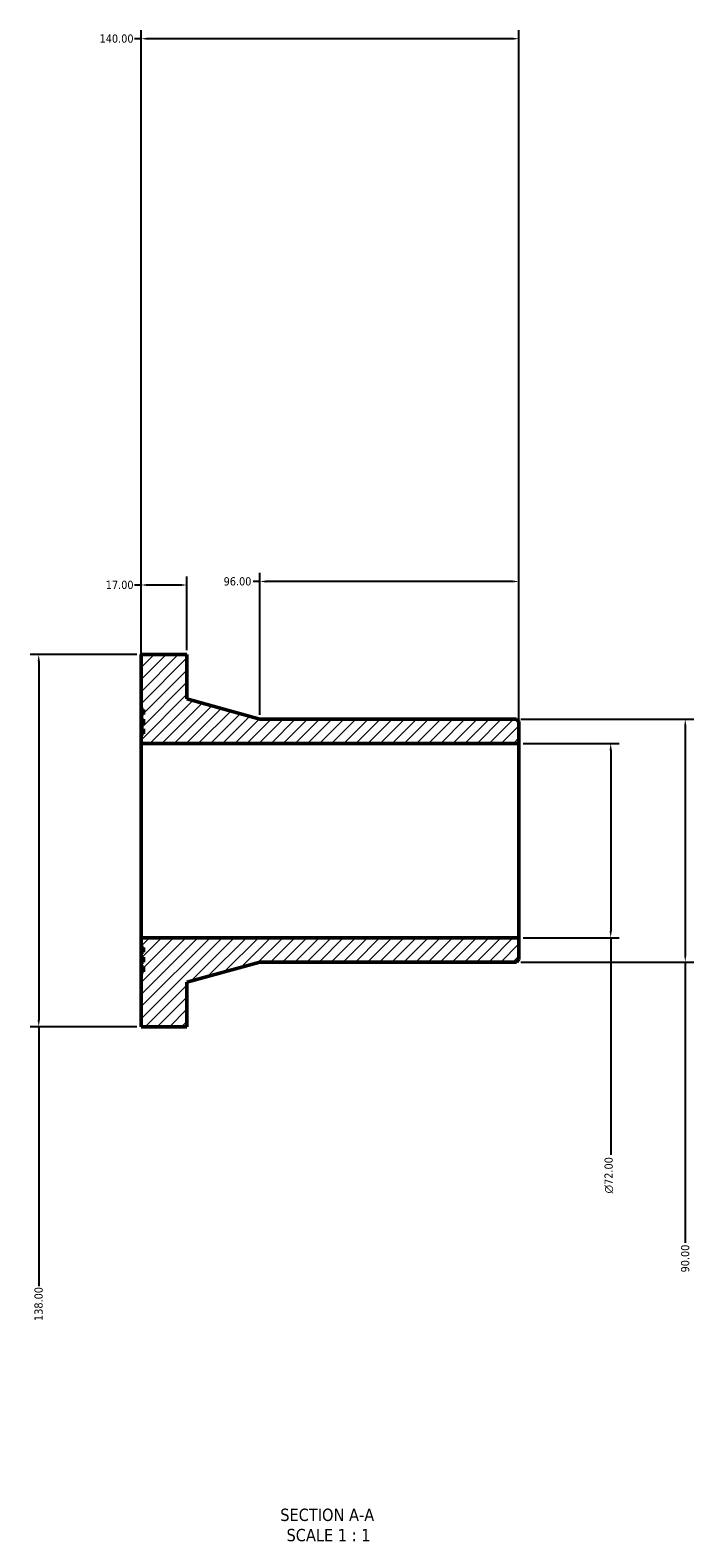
# Model space of a CAD drawing. Header units: millimetres. Extents: x -312 to 1028, y -1011 to 1199.
# Tile 1 of 3: x 334 to 580, y -1011 to -453. Entities that reach past the tile are written whole.
import ezdxf

# ---------------------------------------------------------------- set-up
doc = ezdxf.new("R2010")
doc.units = ezdxf.units.MM
for name, color, linetype, lineweight in [('Dimension (ANSI)', 7, 'Continuous', 25), ('Hatch (ANSI)', 7, 'Continuous', 18), ('Symbol (ANSI)', 7, 'Continuous', 25), ('Visible (ANSI)', 7, 'Continuous', 50)]:
    doc.layers.add(name, color=color, linetype=linetype, lineweight=lineweight)
doc.styles.add('Label Text (ANSI)', font='tahoma.ttf')
doc.styles.add('Note Text (ANSI)', font='tahoma.ttf')
doc.dimstyles.new('Default - mm (ANSI)', dxfattribs={"dimtxt": 3.048, "dimasz": 2.5, "dimexe": 3.175, "dimexo": 1.6002, "dimgap": 0.8, "dimtad": 0, "dimtoh": 1, "dimrnd": 1e-08, "dimzin": 4, "dimdsep": 46, "dimtxsty": 'Note Text (ANSI)', "dimcen": 0.09, "dimdle": 10, "dimclrd": 256, "dimclre": 256, "dimclrt": 230, "dimadec": 1, "dimazin": 1, "dimtfac": 1, "dimtofl": 0, "dimtmove": 0, "dimatfit": 3, "dimfxl": 1, "dimtolj": 1, "dimtzin": 4, "dimlwd": -1, "dimlwe": -1, "dimarcsym": 0})

# ---------------------------------------------------------------- blocks, each defined once
blk = doc.blocks.new('*D7')
at = {"layer": 'Defpoints', "color": 0, "transparency": 16777216}
for p in [(515.35, -717), (515.35, -789), (549.35, -789)]:
    blk.add_point(p, dxfattribs=at)
at = {"layer": 'Dimension (ANSI)', "transparency": 16777216}
for p, q in [((516.95, -717), (552.52, -717)), ((549.35, -719.5), (549.35, -786.5)), ((516.95, -789), (552.52, -789)), ((549.35, -789), (549.35, -869.42))]:
    blk.add_line(p, q, dxfattribs=at)
for points in [[(548.93, -719.5), (549.76, -719.5), (549.35, -717)], [(548.93, -786.5), (549.76, -786.5), (549.35, -789)]]:
    blk.add_solid(points, dxfattribs=at)
at = {"layer": 'Dimension (ANSI)', "color": 230, "true_color": 0xff0080, "transparency": 16777216, "insert": (547.06, -883.77), "char_height": 3.048, "attachment_point": 1, "rotation": 90, "style": 'Note Text (ANSI)'}
blk.add_mtext('\\A1;\\fAIGDT|b0|i0;\\H3.0480;\\ln\\fTahoma|b0|i0;\\H3.0480;72.00', dxfattribs=at)
blk = doc.blocks.new('*D8')
at = {"layer": 'Defpoints', "color": 0, "transparency": 16777216}
for p in [(375.35, -684), (337.43, -822), (375.35, -822)]:
    blk.add_point(p, dxfattribs=at)
at = {"layer": 'Dimension (ANSI)', "transparency": 16777216}
for p, q in [((373.75, -684), (334.25, -684)), ((337.43, -686.5), (337.43, -819.5)), ((373.75, -822), (334.25, -822)), ((337.43, -822), (337.43, -918.16))]:
    blk.add_line(p, q, dxfattribs=at)
for points in [[(337.01, -686.5), (337.84, -686.5), (337.43, -684)], [(337.01, -819.5), (337.84, -819.5), (337.43, -822)]]:
    blk.add_solid(points, dxfattribs=at)
at = {"layer": 'Dimension (ANSI)', "color": 230, "true_color": 0xff0080, "transparency": 16777216, "insert": (335.83, -931.04), "char_height": 3.048, "attachment_point": 1, "rotation": 90, "style": 'Note Text (ANSI)'}
blk.add_mtext('\\A1;138.00', dxfattribs=at)
blk = doc.blocks.new('*D9')
at = {"layer": 'Defpoints', "color": 0, "transparency": 16777216}
for p in [(419.35, -656.95), (419.35, -708), (515.35, -708.9)]:
    blk.add_point(p, dxfattribs=at)
at = {"layer": 'Dimension (ANSI)', "transparency": 16777216}
for p, q in [((419.35, -706.4), (419.35, -653.77)), ((515.35, -707.3), (515.35, -653.77)), ((419.35, -656.95), (416.85, -656.95)), ((512.85, -656.95), (421.85, -656.95))]:
    blk.add_line(p, q, dxfattribs=at)
for points in [[(421.85, -656.53), (421.85, -657.36), (419.35, -656.95)], [(512.85, -656.53), (512.85, -657.36), (515.35, -656.95)]]:
    blk.add_solid(points, dxfattribs=at)
at = {"layer": 'Dimension (ANSI)', "color": 230, "true_color": 0xff0080, "transparency": 16777216, "insert": (405.93, -655.36), "char_height": 3.048, "attachment_point": 1, "style": 'Note Text (ANSI)'}
blk.add_mtext('\\A1;96.00', dxfattribs=at)
blk = doc.blocks.new('*D10')
at = {"layer": 'Defpoints', "color": 0, "transparency": 16777216}
for p in [(375.35, -658.25), (375.35, -684), (392.35, -684)]:
    blk.add_point(p, dxfattribs=at)
at = {"layer": 'Dimension (ANSI)', "transparency": 16777216}
for p, q in [((375.35, -658.25), (372.85, -658.25)), ((375.35, -682.4), (375.35, -655.07)), ((389.85, -658.25), (377.85, -658.25)), ((392.35, -682.4), (392.35, -655.07))]:
    blk.add_line(p, q, dxfattribs=at)
for points in [[(377.85, -657.83), (377.85, -658.66), (375.35, -658.25)], [(389.85, -657.83), (389.85, -658.66), (392.35, -658.25)]]:
    blk.add_solid(points, dxfattribs=at)
at = {"layer": 'Dimension (ANSI)', "color": 230, "true_color": 0xff0080, "transparency": 16777216, "insert": (362.26, -656.66), "char_height": 3.048, "attachment_point": 1, "style": 'Note Text (ANSI)'}
blk.add_mtext('\\A1;17.00', dxfattribs=at)
blk = doc.blocks.new('*D11')
at = {"layer": 'Defpoints', "color": 0, "transparency": 16777216}
for p in [(375.35, -455.77), (375.35, -717), (515.35, -717)]:
    blk.add_point(p, dxfattribs=at)
at = {"layer": 'Dimension (ANSI)', "transparency": 16777216}
for p, q in [((375.35, -715.4), (375.35, -452.59)), ((515.35, -715.4), (515.35, -452.59)), ((375.35, -455.77), (372.85, -455.77)), ((512.85, -455.77), (377.85, -455.77))]:
    blk.add_line(p, q, dxfattribs=at)
for points in [[(377.85, -455.35), (377.85, -456.18), (375.35, -455.77)], [(512.85, -455.35), (512.85, -456.18), (515.35, -455.77)]]:
    blk.add_solid(points, dxfattribs=at)
at = {"layer": 'Dimension (ANSI)', "color": 230, "true_color": 0xff0080, "transparency": 16777216, "insert": (359.97, -454.18), "char_height": 3.048, "attachment_point": 1, "style": 'Note Text (ANSI)'}
blk.add_mtext('\\A1;140.00', dxfattribs=at)
blk = doc.blocks.new('*D12')
at = {"layer": 'Defpoints', "color": 0, "transparency": 16777216}
for p in [(514.45, -708), (514.45, -798), (576.98, -798)]:
    blk.add_point(p, dxfattribs=at)
at = {"layer": 'Dimension (ANSI)', "transparency": 16777216}
for p, q in [((516.05, -708), (580.16, -708)), ((576.98, -710.5), (576.98, -795.5)), ((516.05, -798), (580.16, -798)), ((576.98, -798), (576.98, -902.14))]:
    blk.add_line(p, q, dxfattribs=at)
for points in [[(576.57, -710.5), (577.4, -710.5), (576.98, -708)], [(576.57, -795.5), (577.4, -795.5), (576.98, -798)]]:
    blk.add_solid(points, dxfattribs=at)
at = {"layer": 'Dimension (ANSI)', "color": 230, "true_color": 0xff0080, "transparency": 16777216, "insert": (575.4, -913.05), "char_height": 3.048, "attachment_point": 1, "rotation": 90, "style": 'Note Text (ANSI)'}
blk.add_mtext('\\A1;90.00', dxfattribs=at)

msp = doc.modelspace()

# ---------------------------------------------------------------- hatches: boundary and pattern name
at = {"layer": 'Hatch (ANSI)'}
h = msp.add_hatch(dxfattribs=at)
h.set_pattern_fill('ANSI31', color=256, scale=25.4, style=0)
h.set_pattern_definition([(45, (0, 0), (-2.245064, 2.245064), [])])
h.paths.add_polyline_path([(375.348, -704.396), (376.248, -704.396), (376.248, -706.196), (375.348, -706.196), (375.348, -707.996), (376.248, -707.996), (376.248, -709.796), (375.348, -709.796), (375.348, -711.596), (376.248, -711.596), (376.248, -713.396), (375.348, -713.396), (375.348, -716.996), (515.348, -716.996), (515.348, -708.896), (514.448, -707.996), (419.348, -707.996), (392.348, -700.496), (392.348, -683.996), (375.348, -683.996)])
h.paths.add_polyline_path([(376.248, -801.596), (375.348, -801.596), (375.348, -821.996), (392.348, -821.996), (392.348, -805.496), (419.348, -797.996), (514.448, -797.996), (515.348, -797.096), (515.348, -788.996), (375.348, -788.996), (375.348, -792.596), (376.248, -792.596), (376.248, -794.396), (375.348, -794.396), (375.348, -796.196), (376.248, -796.196), (376.248, -797.996), (375.348, -797.996), (375.348, -799.796), (376.248, -799.796)])

# ---------------------------------------------------------------- linework, layer by layer
at = {"layer": 'Visible (ANSI)'}
for p, q in [((392.348, -683.996), (375.348, -683.996)), ((375.348, -683.996), (375.348, -704.396)), ((392.348, -700.496), (392.348, -683.996)), ((419.348, -707.996), (392.348, -700.496)), ((375.348, -704.396), (376.248, -704.396)), ((375.348, -706.196), (375.348, -704.396)), ((376.248, -706.196), (375.348, -706.196)), ((375.348, -706.196), (375.348, -707.996)), ((375.348, -707.996), (376.248, -707.996)), ((375.348, -709.796), (375.348, -707.996)), ((376.248, -704.396), (376.248, -706.196)), ((376.248, -707.996), (376.248, -709.796)), ((514.448, -707.996), (419.348, -707.996)), ((515.348, -708.896), (514.448, -707.996)), ((515.348, -716.996), (515.348, -708.896)), ((376.248, -709.796), (375.348, -709.796)), ((375.348, -709.796), (375.348, -711.596)), ((375.348, -711.596), (376.248, -711.596)), ((375.348, -713.396), (375.348, -711.596)), ((376.248, -713.396), (375.348, -713.396)), ((375.348, -713.396), (375.348, -716.996)), ((376.248, -711.596), (376.248, -713.396)), ((375.348, -716.996), (515.348, -716.996)), ((375.348, -788.996), (375.348, -716.996)), ((515.348, -788.996), (515.348, -716.996)), ((515.348, -788.996), (375.348, -788.996)), ((375.348, -788.996), (375.348, -792.596)), ((375.348, -792.596), (376.248, -792.596)), ((375.348, -794.396), (375.348, -792.596)), ((376.248, -792.596), (376.248, -794.396)), ((515.348, -797.096), (515.348, -788.996)), ((376.248, -794.396), (375.348, -794.396)), ((375.348, -794.396), (375.348, -796.196)), ((375.348, -796.196), (376.248, -796.196)), ((375.348, -797.996), (375.348, -796.196)), ((376.248, -797.996), (375.348, -797.996)), ((375.348, -797.996), (375.348, -799.796)), ((376.248, -796.196), (376.248, -797.996)), ((392.348, -805.496), (419.348, -797.996)), ((419.348, -797.996), (514.448, -797.996)), ((514.448, -797.996), (515.348, -797.096)), ((375.348, -799.796), (376.248, -799.796)), ((375.348, -801.596), (375.348, -799.796)), ((376.248, -801.596), (375.348, -801.596)), ((375.348, -801.596), (375.348, -821.996)), ((376.248, -799.796), (376.248, -801.596)), ((392.348, -821.996), (392.348, -805.496)), ((375.348, -821.996), (392.348, -821.996))]:
    msp.add_line(p, q, dxfattribs=at)

# ---------------------------------------------------------------- texts
at = {"layer": 'Symbol (ANSI)', "char_height": 4.572, "attachment_point": 7, "style": 'Label Text (ANSI)'}
for s, insert in [('SECTION A-A', (426.924, -1005.261)), ('SCALE 1 : 1', (429.243, -1012.774))]:
    msp.add_mtext(s, dxfattribs=dict(at, insert=insert))

# ---------------------------------------------------------------- dimensions: what is measured, and where the dimension line sits
at = {"layer": 'Dimension (ANSI)'}
for base, p1, p2, angle, picture, middle in [((375.348, -455.768), (515.348, -716.996), (375.348, -716.996), 180, '*D11', (366.009, -455.768)), ((419.348, -656.946), (515.348, -708.896), (419.348, -707.996), 180, '*D9', (410.99, -656.946)), ((375.348, -658.246), (392.348, -683.996), (375.348, -683.996), 180, '*D10', (367.153, -658.246)), ((337.426, -821.996), (375.348, -683.996), (375.348, -821.996), 90, '*D8', (337.426, -924.996)), ((576.983, -797.996), (514.448, -707.996), (514.448, -797.996), 90, '*D12', (576.983, -907.996))]:
    dim = msp.add_linear_dim(base=base, p1=p1, p2=p2, angle=angle, dimstyle='Default - mm (ANSI)', override={"dimtoh": 0, "dimdec": 2, "dimtp": 0, "dimtm": 0, "dimtdec": 2, "dimatfit": 2}, dxfattribs=at)
    dim.commit()
    dim.dimension.update_dxf_attribs({"geometry": picture, "text_midpoint": middle, "dimtype": 160})
dim = msp.add_linear_dim(base=(549.348, -788.996), p1=(515.348, -716.996), p2=(515.348, -788.996), angle=90, text='\\fAIGDT|b0|i0;\\H3.0480;\\ln\\fTahoma|b0|i0;\\H3.0480;<>', dimstyle='Default - mm (ANSI)', override={"dimtoh": 0, "dimdec": 2, "dimtp": 0, "dimtm": 0, "dimtdec": 2, "dimatfit": 2}, dxfattribs=at)
dim.commit()
dim.dimension.update_dxf_attribs({"geometry": '*D7', "text_midpoint": (549.348, -876.996), "dimtype": 160})

doc.saveas('drawing.dxf')
